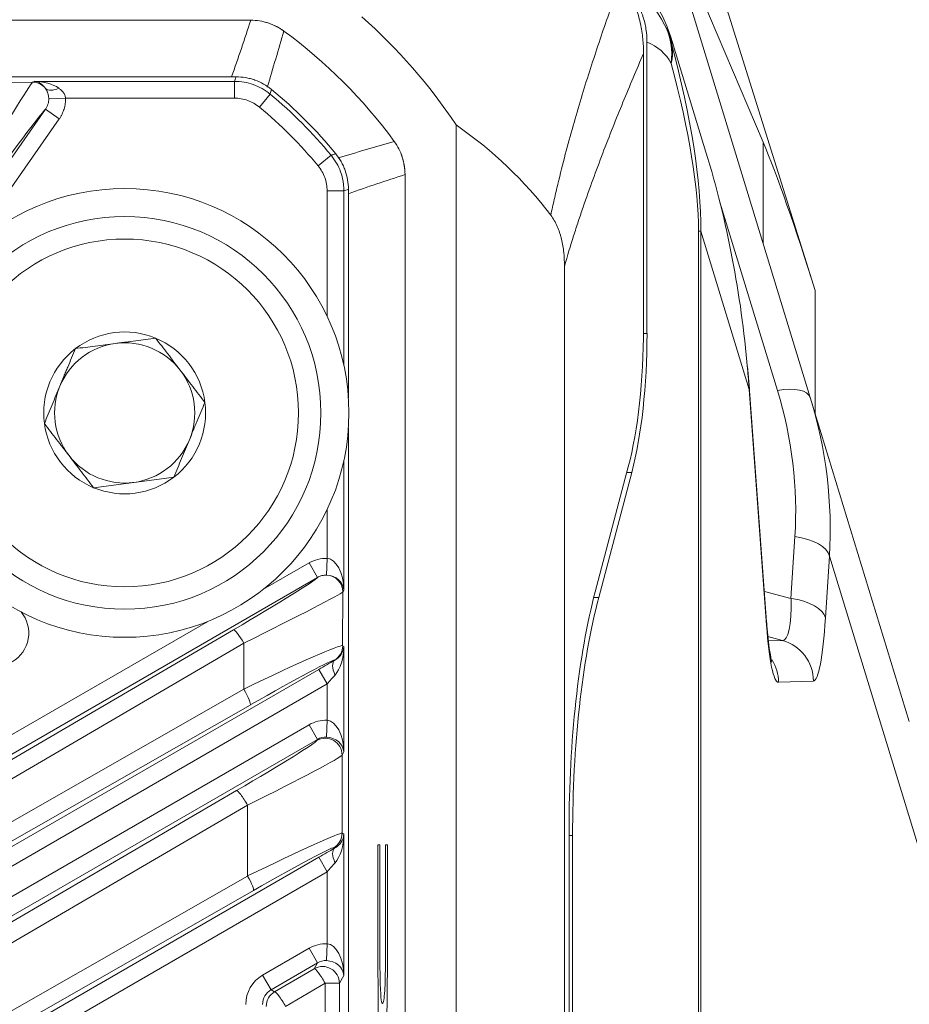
# Model space of a CAD drawing. Header units: millimetres. Extents: x 4 to 836, y 5 to 589.
# Tile 133 of 154: x 696 to 712, y 331 to 348. Entities that reach past the tile are written whole.
import ezdxf

# ---------------------------------------------------------------- set-up
doc = ezdxf.new("R2010")
doc.units = ezdxf.units.MM
doc.layers.add('1', color=7, linetype='Continuous', true_color=0xffffff)
doc.styles.add('ideas_simplex', font='simplex.shx')
doc.dimstyles.get("Standard").update_dxf_attribs({"dimtxt": 0.18, "dimasz": 0.18, "dimexe": 0.18, "dimexo": 0.0625, "dimgap": 0.09, "dimtad": 0, "dimtih": 1, "dimtoh": 1, "dimdec": 4, "dimzin": 0, "dimdsep": 46, "dimtxsty": 'Standard', "dimcen": 0.09, "dimadec": 0, "dimazin": 0, "dimtfac": 1, "dimtdec": 4, "dimtofl": 0, "dimtmove": 0, "dimatfit": 3, "dimfxl": 1, "dimtolj": 1, "dimtzin": 0, "dimarcsym": 0})

# ---------------------------------------------------------------- blocks, each defined once
blk = doc.blocks.new('_U2')
at = {"layer": '1', "color": 27, "lineweight": 13}
for p, q in [((682.177403, 314.785491), (698.340242, 370.24423)), ((698.340242, 370.24423), (700.340242, 370.24423))]:
    blk.add_line(p, q, dxfattribs=at)
at = {"layer": '1', "color": 27, "lineweight": 18}
for points in [[(685.479026, 326.114184), (685.810568, 329.142367), (686.826275, 328.846354)], [(684.275892, 321.985932), (683.94435, 318.957749), (682.928643, 319.253762)]]:
    blk.add_solid(points, dxfattribs=at)
at = {"layer": '1', "color": 87, "linetype": 'Continuous', "lineweight": 25, "char_height": 3, "attachment_point": 7, "line_spacing_factor": 1.204819, "style": 'ideas_simplex'}
for s, insert in [('\\W0.9188;M', (701.999242, 367.87923)), ('\\W0.5945;4 N°5 {\\Fgdt;x}6', (705.569242, 367.87923))]:
    blk.add_mtext(s, dxfattribs=dict(at, insert=insert))
blk = doc.blocks.new('_U7')
at = {"layer": '1', "color": 152, "lineweight": 13}
for p, q in [((695.062702, 354.711299), (597.434386, 354.711299)), ((663.288624, 267.843936), (597.434386, 267.843936))]:
    blk.add_line(p, q, dxfattribs=at)
at = {"layer": '1', "color": 27, "lineweight": 13}
blk.add_line((599.434386, 267.843936), (599.434386, 354.711299), dxfattribs=at)
at = {"layer": '1', "color": 87, "lineweight": 25}
for p, q in [((597.934386, 318.380118), (592.309386, 318.380118)), ((592.309386, 318.380118), (592.309386, 316.880118)), ((597.934386, 316.880118), (597.934386, 318.380118)), ((592.309386, 305.675118), (592.309386, 304.175118)), ((597.934386, 304.175118), (597.934386, 305.675118)), ((592.309386, 304.175118), (597.934386, 304.175118))]:
    blk.add_line(p, q, dxfattribs=at)
at = {"layer": '1', "color": 27, "lineweight": 18}
for points in [[(599.434386, 354.711299), (599.963367, 351.711301), (598.905405, 351.711297)], [(599.434386, 267.843936), (598.905405, 270.843935), (599.963367, 270.843938)]]:
    blk.add_solid(points, dxfattribs=at)
at = {"layer": '1', "color": 87, "linetype": 'Continuous', "lineweight": 25, "char_height": 3, "attachment_point": 7, "rotation": 90, "line_spacing_factor": 1.204819, "style": 'ideas_simplex'}
for s, insert in [('\\W1.2280;86,9', (590.468386, 305.622618)), ('\\W1.2097;3.42', (597.780886, 305.622618))]:
    blk.add_mtext(s, dxfattribs=dict(at, insert=insert))
blk = doc.blocks.new('_U9')
at = {"layer": '1', "color": 87, "lineweight": 25}
for p, q in [((762.156765, 342.060801), (756.531765, 342.060801)), ((756.531765, 342.060801), (756.531765, 340.560801)), ((762.156765, 340.560801), (762.156765, 342.060801)), ((756.531765, 329.355801), (756.531765, 327.855801)), ((762.156765, 327.855801), (762.156765, 329.355801)), ((756.531765, 327.855801), (762.156765, 327.855801))]:
    blk.add_line(p, q, dxfattribs=at)
at = {"layer": '1', "color": 27, "lineweight": 13}
blk.add_line((763.656765, 306.372389), (763.656765, 342.060801), dxfattribs=at)
at = {"layer": '1', "color": 152, "lineweight": 13}
for p, q in [((687.377459, 324.050058), (765.656765, 324.050058)), ((687.377459, 306.372389), (765.656765, 306.372389))]:
    blk.add_line(p, q, dxfattribs=at)
at = {"layer": '1', "color": 27, "lineweight": 18}
for points in [[(763.656765, 324.050058), (764.185746, 321.05006), (763.127784, 321.050056)], [(763.656765, 306.372389), (763.127784, 309.372387), (764.185746, 309.372391)]]:
    blk.add_solid(points, dxfattribs=at)
at = {"layer": '1', "color": 87, "linetype": 'Continuous', "lineweight": 25, "char_height": 3, "attachment_point": 7, "rotation": 90, "line_spacing_factor": 1.204819, "style": 'ideas_simplex'}
for s, insert in [('\\W1.2097;17,7', (754.690765, 329.303301)), ('\\W1.2097;.696', (762.003265, 329.303301))]:
    blk.add_mtext(s, dxfattribs=dict(at, insert=insert))

msp = doc.modelspace()

# ---------------------------------------------------------------- linework, layer by layer
at = {"layer": '1', "color": 9, "linetype": 'Continuous', "lineweight": 18}
for p, q in [((708.085, 348.619), (710.266, 341.485)), ((708.323, 348.632), (709.425, 346.038)), ((708.702, 348.667), (710.355, 343.394)), ((707.779, 347.91), (707.821, 347.771)), ((707.354, 347.821), (707.354, 342.628)), ((707.821, 347.771), (708.406, 345.859)), ((707.292, 342.725), (707.292, 347.619)), ((703.95, 262.077), (703.95, 346.345)), ((705.882, 343.825), (705.882, 264.598)), ((709.488, 337.484), (709.179, 341.686)), ((710.266, 341.485), (712.032, 335.708)), ((706.431, 338.019), (707.02, 340.247)), ((707.082, 340.151), (706.493, 337.923)), ((705.965, 333.773), (705.965, 274.65)), ((706.027, 274.746), (706.027, 333.676))]:
    msp.add_line(p, q, dxfattribs=at)
at = {"layer": '1', "color": 252, "linetype": 'Continuous', "lineweight": 18}
for p, q in [((651.789, 348.211), (700.288, 348.211)), ((703.039, 268.211), (703.039, 345.46))]:
    msp.add_line(p, q, dxfattribs=at)
at = {"layer": '1', "color": 27, "linetype": 'Continuous', "lineweight": 18}
for p, q in [((700.026, 347.202), (652.052, 347.202)), ((702.029, 341.482), (702.029, 345.198)), ((702.029, 289.483), (702.029, 340.939)), ((701.479, 338.278), (701.329, 338.538))]:
    msp.add_line(p, q, dxfattribs=at)
at = {"layer": '1', "color": 27, "linetype": 'Continuous', "lineweight": 13}
for p, q in [((695.372, 347.102), (696.396, 347.106)), ((696.396, 347.106), (696.425, 347.121)), ((696.425, 347.121), (699.997, 347.121)), ((699.997, 346.822), (699.997, 347.121)), ((696.685, 346.811), (696.983, 346.822)), ((699.997, 346.822), (696.983, 346.822)), ((700.442, 346.662), (700.632, 346.893)), ((688.001, 334.303), (696.628, 346.624)), ((696.873, 346.452), (696.628, 346.624)), ((696.873, 346.452), (695.117, 343.943)), ((701.489, 345.614), (701.721, 345.805)), ((701.649, 345.169), (701.949, 345.169)), ((701.649, 342.933), (701.649, 345.169)), ((701.949, 345.169), (701.949, 342.054)), ((701.949, 340.368), (701.949, 338.054)), ((701.649, 338.618), (701.649, 339.489)), ((701.649, 338.618), (701.639, 338.319)), ((700.505, 338.063), (701.329, 338.538)), ((701.479, 338.278), (701.329, 338.538)), ((701.479, 338.278), (690.261, 331.801)), ((701.949, 338.054), (701.929, 338.02)), ((701.929, 338.02), (701.926, 337.061)), ((690.111, 332.061), (699.532, 337.5)), ((690.318, 331.702), (699.979, 337.344)), ((700.165, 337.108), (690.503, 331.465)), ((700.163, 336.287), (700.165, 337.108)), ((701.926, 337.061), (701.949, 337.048)), ((701.949, 337.048), (701.949, 335.167)), ((689.434, 329.673), (701.499, 336.639)), ((701.499, 336.639), (701.649, 336.379)), ((701.781, 336.799), (701.777, 336.802)), ((689.257, 330.063), (700.163, 336.287)), ((701.649, 336.379), (689.583, 329.413)), ((701.649, 335.731), (701.649, 336.379)), ((700.277, 336.004), (689.372, 329.78)), ((690.344, 329.309), (701.329, 335.651)), ((701.329, 335.651), (701.479, 335.391)), ((701.649, 335.731), (701.639, 335.432)), ((701.479, 335.391), (690.494, 329.049)), ((701.467, 335.372), (701.479, 335.391)), ((701.949, 335.167), (701.917, 335.112)), ((701.917, 335.112), (701.917, 333.718)), ((690.554, 328.945), (700.034, 334.479)), ((700.231, 334.219), (690.751, 328.685)), ((700.231, 332.956), (700.231, 334.219)), ((701.917, 333.718), (701.949, 333.7)), ((701.949, 333.7), (701.949, 331.183)), ((701.781, 333.45), (701.767, 333.458)), ((691.828, 327.707), (701.499, 333.29)), ((701.499, 333.29), (701.649, 333.031)), ((691.61, 328.033), (700.231, 332.956)), ((701.649, 333.031), (691.978, 327.447)), ((701.649, 331.748), (701.649, 333.031)), ((700.334, 332.696), (691.712, 327.774)), ((701.649, 331.748), (701.639, 331.448)), ((700.499, 331.188), (701.329, 331.667)), ((701.329, 331.667), (701.479, 331.408)), ((701.479, 331.408), (700.649, 330.928)), ((701.418, 331.303), (701.479, 331.408)), ((700.713, 330.891), (701.418, 331.303)), ((700.499, 331.188), (700.649, 330.928)), ((701.615, 331.044), (700.91, 330.632)), ((701.868, 331.044), (701.615, 331.044)), ((701.615, 299.379), (701.615, 331.044)), ((701.949, 331.183), (701.868, 331.044)), ((701.868, 331.044), (701.868, 299.379)), ((700.649, 330.928), (700.713, 330.891))]:
    msp.add_line(p, q, dxfattribs=at)
at = {"layer": '1', "color": 9, "linetype": 'Continuous', "lineweight": 13}
for p, q in [((709.425, 344.237), (709.425, 346.038)), ((709.679, 341.613), (708.654, 344.967)), ((708.314, 344.449), (708.273, 344.449)), ((708.273, 263.973), (708.273, 344.449)), ((708.314, 344.449), (708.314, 263.973)), ((709.176, 341.631), (708.314, 344.449)), ((710.355, 343.394), (710.355, 341.194)), ((707.291, 342.627), (707.354, 342.628)), ((709.485, 337.429), (709.176, 341.631)), ((707.082, 340.151), (706.994, 340.15)), ((709.922, 337.903), (709.992, 339.007)), ((710.607, 338.66), (710.537, 337.556)), ((712.541, 332.335), (710.607, 338.66)), ((706.405, 337.922), (706.493, 337.923)), ((709.448, 338.029), (709.922, 337.903)), ((709.769, 337.155), (709.511, 337.224)), ((709.52, 337.147), (709.769, 337.155)), ((710.32, 336.431), (709.698, 336.41)), ((706.027, 333.676), (705.965, 333.675))]:
    msp.add_line(p, q, dxfattribs=at)
at = {"layer": '1', "color": 9, "linetype": 'Continuous', "lineweight": 18}
for radius in [4, 3.5]:
    msp.add_circle((698.039, 341.211), radius, dxfattribs=at)
at = {"layer": '1', "color": 9, "linetype": 'Continuous', "lineweight": 13}
msp.add_circle((698.039, 341.211), 3.1, dxfattribs=at)
at = {"layer": '1', "color": 9, "linetype": 'Continuous', "lineweight": 18}
for centre, radius, start, end in [((695.539, 340.711), 10.124, 33.8132, 48.3323), ((700.288, 347.211), 1, 53.8479, 74.7178), ((702.039, 345.46), 1, 0, 20.8694), ((698.039, 341.211), 1.443, 67.4773, 127.4773), ((698.039, 341.211), 1.25, 97.4773, 157.4773), ((698.039, 341.211), 1.25, 37.4773, 97.4773), ((698.039, 341.211), 1.443, 7.4773, 67.4773), ((698.039, 341.211), 1.443, 127.4773, 187.4773), ((698.039, 341.211), 1.25, 337.4773, 37.4773), ((698.039, 341.211), 1.25, 157.4773, 217.4773), ((698.039, 341.211), 1.443, 307.4773, 7.4773), ((698.039, 341.211), 1.443, 187.4773, 247.4773), ((698.039, 341.211), 1.25, 277.4773, 337.4773), ((698.039, 341.211), 1.25, 217.4773, 277.4773), ((698.039, 341.211), 1.443, 247.4773, 307.4773)]:
    msp.add_arc(centre, radius, start, end, dxfattribs=at)
at = {"layer": '1', "color": 252, "linetype": 'Continuous', "lineweight": 18}
msp.add_arc((695.539, 340.711), 9.05, 36.1507, 53.8493, dxfattribs=at)
at = {"layer": '1', "color": 27, "linetype": 'Continuous', "lineweight": 13}
for centre, radius, start, end in [((695.539, 340.711), 8.01, 39.4862, 50.5138), ((695.539, 340.711), 7.71, 39.4862, 50.5138), ((695.739, 337.285), 0.59, 300, 39.8727)]:
    msp.add_arc(centre, radius, start, end, dxfattribs=at)
at = {"layer": '1', "color": 27, "linetype": 'Continuous', "lineweight": 18}
msp.add_arc((695.539, 340.711), 8.091, 39.2516, 50.7484, dxfattribs=at)
at = {"layer": '1', "color": 9, "linetype": 'Continuous', "lineweight": 18}
for centre, major_axis, ratio, start_param, end_param in [((705.378, 347.211), (-2.492, 0.276), 0.981028, 3.541841, 4.781213), ((699.065, 340.711), (-7.96, 0), 0.896513, 3.740683, 4.051585), ((710.485, 341.596), (-1.453, 5.094), 0.073488, 5.051891, 5.750023), ((699.575, 340.541), (-0.324, 13.758), 0.700701, 4.802041, 5.092762), ((706.362, 342.713), (-0.003, -3.5), 0.265596, 0.789493, 1.574387), ((706.425, 342.616), (-0.003, -3.5), 0.265596, 0.789493, 1.574387), ((707.558, 333.793), (-0.006, -6.001), 0.265596, 3.931086, 4.715979), ((707.621, 333.696), (-0.006, -6.001), 0.265596, 3.931086, 4.715979)]:
    msp.add_ellipse(centre, major_axis=major_axis, ratio=ratio, start_param=start_param, end_param=end_param, dxfattribs=at)
at = {"layer": '1', "color": 9, "linetype": 'Continuous', "lineweight": 13}
for centre, major_axis, ratio, start_param, end_param in [((705.484, 346.866), (-1.492, -2.065), 0.947978, 2.700546, 3.432441), ((706.337, 347.439), (1.259, 0.816), 0.997604, 5.946278, 6.18657), ((706.337, 347.439), (1.323, 0.706), 0.869113, 5.732496, 6.269693), ((706.933, 346.866), (-0.595, -0.864), 0.873962, 2.716326, 3.354275), ((706.337, 347.439), (1.449, 0.387), 0.693316, 5.915823, 6.251447), ((691.793, 365.993), (-15.709, 23.718), 0.215587, 3.45261, 3.707854), ((693.242, 365.993), (-14.42, 23.229), 0.182529, 3.42757, 3.682814), ((699.575, 340.541), (-0.324, 13.758), 0.700701, 4.775197, 4.802041), ((708.431, 341.631), (0.748, 0.055), 0.536922, 6.146861, 6.283234), ((709.549, 341.266), (0.717, 0.219), 0.410432, 0, 1.264808), ((700.519, 339.935), (-9.35, 1.868), 0.859177, 3.25733, 3.574894), ((700.389, 339.589), (-10.108, 1.836), 0.86618, 3.244374, 3.561939), ((709.862, 338.66), (-0.749, 0.047), 0.477313, 3.272439, 4.567561), ((709.562, 338.762), (-0.219, 1.606), 0.17875, 3.100892, 4.124171), ((709.792, 337.556), (-0.749, 0.047), 0.477313, 3.272439, 4.567561), ((710.307, 338.762), (-0.012, 2.33), 0.11226, 3.144888, 4.168167), ((708.74, 337.429), (0.748, 0.055), 0.536922, 6.146861, 6.283191), ((709.701, 338.741), (-0.004, -2.331), 0.110886, 5.310513, 6.287217), ((709.575, 336.431), (-0.026, 0.75), 0.993398, 4.678169, 5.984931), ((708.953, 336.41), (-0.026, 0.75), 0.993398, 4.678169, 5.240444)]:
    msp.add_ellipse(centre, major_axis=major_axis, ratio=ratio, start_param=start_param, end_param=end_param, dxfattribs=at)
at = {"layer": '1', "color": 27, "linetype": 'Continuous', "lineweight": 13}
for centre, major_axis, ratio, start_param, end_param in [((695.199, 345.102), (-1.199, -2.005), 0.013847, 3.185111, 4.644557), ((696.396, 346.806), (0.139, -0.266), 0.997152, 1.762406, 2.660458), ((696.425, 346.822), (-0.561, 0.015), 0.534057, 3.828279, 4.726332), ((696.425, 346.822), (-0.068, 0.295), 0.857617, 5.12255, 6.020602), ((696.864, 347.179), (-0.243, -0.176), 0.514474, 0.086441, 1.213616), ((695.445, 344.93), (-1.201, -1.705), 0.028764, 3.27912, 4.656645), ((701.628, 338.017), (-0.301, -0.521), 0.99757, 3.631339, 4.18789), ((701.649, 338.054), (-0.015, 0.565), 0.530559, 4.6987, 6.234589), ((699.778, 337.296), (-1.702, -0.987), 0.030323, 1.671841, 3.079192), ((701.649, 338.054), (-0.293, 0.074), 0.867936, 3.425916, 4.937236), ((701.629, 338.02), (-0.26, 0.15), 0.99757, 3.666246, 5.177565), ((699.928, 337.036), (-2.003, -0.986), 0.0184, 1.680415, 3.097462), ((700.129, 337.085), (-0.151, 0.259), 0.141113, 4.718706, 6.247926), ((699.925, 336.079), (-2.002, -0.981), 0.036972, 3.158375, 4.575422), ((701.627, 337.061), (-0.15, -0.26), 0.999188, 1.047549, 2.094043), ((701.649, 337.048), (-0.267, -0.15), 0.922186, 1.549448, 2.595942), ((701.649, 337.048), (-0.014, -0.588), 0.509647, 0.536561, 1.583056), ((700.075, 335.82), (-1.702, -0.981), 0.030229, 3.159077, 4.576124), ((701.499, 336.615), (-0.6, -0.347), 0.030233, 4.205519, 4.694914), ((701.931, 336.539), (0.146, -0.262), 0.422034, 3.180098, 4.481958), ((701.649, 336.355), (-0.3, -0.347), 0.034508, 4.183058, 4.672453), ((700.127, 336.264), (0.149, -0.261), 0.141045, 0.035259, 1.578517), ((701.628, 335.131), (0.301, 0.521), 0.99757, 0.489746, 1.046143), ((701.649, 335.167), (-0.015, 0.565), 0.530559, 4.6987, 6.234589), ((701.617, 335.112), (0.26, -0.15), 0.99757, 0.524653, 2.61694), ((701.628, 335.131), (-0.151, -0.262), 0.992751, 3.631339, 4.187736), ((701.649, 335.167), (-0.293, 0.074), 0.867936, 3.425916, 4.961806), ((699.768, 334.393), (-1.7, -0.983), 0.030233, 1.710401, 3.089211), ((699.918, 334.133), (-2, -0.982), 0.027617, 1.714311, 3.093121), ((700.184, 334.219), (-0.151, 0.259), 0.135523, 4.633444, 6.247954), ((699.918, 332.735), (-2, -0.982), 0.027617, 3.162934, 4.541744), ((701.617, 333.718), (-0.15, -0.26), 0.999188, 1.047549, 2.094043), ((701.649, 333.7), (-0.267, -0.15), 0.922186, 1.549448, 2.595942), ((701.649, 333.7), (-0.014, -0.588), 0.509647, 0.536561, 1.583056), ((700.068, 332.475), (-1.7, -0.983), 0.030233, 3.159025, 4.537835), ((701.499, 333.266), (-0.6, -0.347), 0.030233, 4.205519, 4.694914), ((701.931, 333.191), (-0.146, 0.262), 0.422034, 0.038505, 1.340366), ((701.649, 333.006), (-0.3, -0.347), 0.034508, 4.183058, 4.672453), ((700.184, 332.956), (0.149, -0.261), 0.136261, 0.035235, 1.493153), ((701.628, 331.147), (0.301, 0.521), 0.99757, 0.489746, 1.046143), ((701.649, 331.183), (-0.015, 0.565), 0.530559, 4.6987, 6.234589), ((701.628, 331.147), (-0.151, -0.262), 0.992751, 3.631339, 4.187736), ((701.649, 331.183), (-0.293, 0.074), 0.867936, 3.425916, 4.961806), ((701.568, 331.044), (-0.26, 0.15), 0.99757, 3.666246, 5.758532), ((701.568, 331.044), (-0.151, 0.259), 0.135523, 4.633444, 6.247954), ((700.799, 330.668), (-0.52, 0.3), 0.999188, 5.759938, 6.806432), ((700.799, 330.668), (-0.26, 0.15), 0.997569, 5.759938, 6.806432), ((700.863, 330.632), (-0.15, -0.26), 0.999188, 4.189142, 5.235636), ((700.863, 330.632), (-0.151, 0.259), 0.135523, 4.633444, 6.247954)]:
    msp.add_ellipse(centre, major_axis=major_axis, ratio=ratio, start_param=start_param, end_param=end_param, dxfattribs=at)
at = {"layer": '1', "color": 9, "linetype": 'Continuous', "lineweight": 18}
for points, knots in [([(707.354, 347.821), (707.354, 347.899), (707.348, 347.976), (707.324, 348.128), (707.306, 348.203), (707.277, 348.295), (707.27, 348.314), (707.257, 348.35), (707.236, 348.405), (707.212, 348.457), (707.16, 348.561), (707.121, 348.627), (707.065, 348.706), (707.054, 348.722), (707.03, 348.752), (707.018, 348.768), (706.981, 348.813), (706.955, 348.842), (706.923, 348.875), (706.917, 348.881), (706.911, 348.887)], [0, 0, 0, 0, 0.195824, 0.195824, 0.391648, 0.391648, 0.440604, 0.440604, 0.48956, 0.587472, 0.587472, 0.783296, 0.783296, 0.832252, 0.832252, 0.881208, 0.881208, 0.97912, 0.97912, 1, 1, 1, 1]), ([(707.076, 348.631), (707.113, 348.552), (707.144, 348.472), (707.198, 348.308), (707.221, 348.224), (707.243, 348.118), (707.247, 348.096), (707.255, 348.053), (707.259, 348.032), (707.269, 347.967), (707.274, 347.924), (707.288, 347.793), (707.292, 347.706), (707.292, 347.619)], [0, 0, 0, 0, 0.25, 0.25, 0.5, 0.5, 0.5625, 0.5625, 0.625, 0.625, 0.75, 0.75, 1, 1, 1, 1]), ([(705.882, 343.825), (705.882, 343.907), (705.878, 343.989), (705.862, 344.151), (705.849, 344.231), (705.825, 344.329), (705.82, 344.348), (705.809, 344.387), (705.803, 344.407), (705.784, 344.464), (705.77, 344.501), (705.722, 344.608), (705.684, 344.675), (705.638, 344.735)], [0, 0, 0, 0, 0.25, 0.25, 0.5, 0.5, 0.5625, 0.5625, 0.625, 0.625, 0.75, 0.75, 1, 1, 1, 1]), ([(697.16, 342.357), (697.277, 342.372), (697.395, 342.387), (697.573, 342.411), (697.633, 342.419), (697.753, 342.434), (697.814, 342.442), (697.905, 342.454), (697.936, 342.458), (697.996, 342.466), (698.027, 342.47), (698.117, 342.482), (698.177, 342.49), (698.357, 342.514), (698.475, 342.529), (698.592, 342.545)], [0, 0, 0, 0, 0.25, 0.25, 0.375, 0.375, 0.5, 0.5, 0.5625, 0.5625, 0.625, 0.625, 0.75, 0.75, 1, 1, 1, 1]), ([(698.592, 342.545), (698.663, 342.451), (698.735, 342.357), (698.845, 342.214), (698.882, 342.166), (698.955, 342.07), (698.992, 342.022), (699.048, 341.949), (699.067, 341.924), (699.105, 341.875), (699.123, 341.851), (699.179, 341.778), (699.216, 341.73), (699.326, 341.587), (699.398, 341.493), (699.47, 341.399)], [0, 0, 0, 0, 0.25, 0.25, 0.375, 0.375, 0.5, 0.5, 0.5625, 0.5625, 0.625, 0.625, 0.75, 0.75, 1, 1, 1, 1]), ([(696.608, 341.023), (696.63, 341.078), (696.653, 341.132), (696.699, 341.243), (696.722, 341.299), (696.768, 341.41), (696.791, 341.466), (696.837, 341.578), (696.861, 341.634), (696.907, 341.747), (696.931, 341.803), (696.966, 341.888), (696.978, 341.916), (697.001, 341.973), (697.013, 342.001), (697.07, 342.14), (697.116, 342.249), (697.16, 342.357)], [0, 0, 0, 0, 0.125, 0.125, 0.25, 0.25, 0.375, 0.375, 0.5, 0.5, 0.625, 0.625, 0.6875, 0.6875, 0.75, 0.75, 1, 1, 1, 1]), ([(698.917, 340.066), (698.939, 340.12), (698.962, 340.175), (699.008, 340.285), (699.031, 340.341), (699.077, 340.452), (699.1, 340.508), (699.147, 340.62), (699.17, 340.676), (699.217, 340.789), (699.24, 340.845), (699.275, 340.931), (699.287, 340.959), (699.31, 341.015), (699.322, 341.043), (699.38, 341.182), (699.425, 341.291), (699.47, 341.399)], [0, 0, 0, 0, 0.125, 0.125, 0.25, 0.25, 0.375, 0.375, 0.5, 0.5, 0.625, 0.625, 0.6875, 0.6875, 0.75, 0.75, 1, 1, 1, 1]), ([(697.486, 339.878), (697.414, 339.971), (697.342, 340.066), (697.232, 340.208), (697.196, 340.256), (697.122, 340.352), (697.085, 340.401), (697.029, 340.474), (697.01, 340.498), (696.973, 340.547), (696.954, 340.571), (696.898, 340.644), (696.862, 340.692), (696.752, 340.835), (696.679, 340.93), (696.608, 341.023)], [0, 0, 0, 0, 0.25, 0.25, 0.375, 0.375, 0.5, 0.5, 0.5625, 0.5625, 0.625, 0.625, 0.75, 0.75, 1, 1, 1, 1]), ([(698.917, 340.066), (698.8, 340.05), (698.682, 340.035), (698.504, 340.012), (698.444, 340.004), (698.324, 339.988), (698.263, 339.98), (698.172, 339.968), (698.142, 339.964), (698.081, 339.956), (698.05, 339.952), (697.96, 339.94), (697.9, 339.932), (697.721, 339.909), (697.603, 339.893), (697.486, 339.878)], [0, 0, 0, 0, 0.25, 0.25, 0.375, 0.375, 0.5, 0.5, 0.5625, 0.5625, 0.625, 0.625, 0.75, 0.75, 1, 1, 1, 1]), ([(709.582, 336.765), (709.582, 336.765), (709.577, 336.783), (709.559, 336.863), (709.534, 337.018), (709.509, 337.232), (709.494, 337.401), (709.488, 337.484)], [0, 0, 0, 0, 0.130338, 0.31205, 0.532988, 0.786438, 1, 1, 1, 1])]:
    msp.add_open_spline(points, degree=3, knots=knots, dxfattribs=at)
at = {"layer": '1', "color": 9, "linetype": 'Continuous', "lineweight": 13}
for points, knots in [([(705.638, 344.735), (705.659, 344.83), (705.679, 344.924), (705.721, 345.11), (705.743, 345.201), (705.808, 345.472), (705.852, 345.648), (705.943, 345.993), (705.989, 346.162), (706.084, 346.494), (706.131, 346.657), (706.229, 346.979), (706.278, 347.137), (706.378, 347.45), (706.428, 347.604), (706.581, 348.062), (706.685, 348.36), (706.79, 348.653)], [0, 0, 0, 0, 0.0625, 0.0625, 0.125, 0.125, 0.25, 0.25, 0.375, 0.375, 0.5, 0.5, 0.625, 0.625, 0.75, 0.75, 1, 1, 1, 1]), ([(707.292, 347.619), (707.169, 347.333), (707.047, 347.043), (706.865, 346.6), (706.804, 346.451), (706.684, 346.148), (706.624, 345.995), (706.506, 345.685), (706.447, 345.528), (706.33, 345.207), (706.272, 345.044), (706.186, 344.794), (706.158, 344.71), (706.101, 344.54), (706.073, 344.453), (705.99, 344.191), (705.935, 344.011), (705.882, 343.825)], [0, 0, 0, 0, 0.25, 0.25, 0.375, 0.375, 0.5, 0.5, 0.625, 0.625, 0.75, 0.75, 0.8125, 0.8125, 0.875, 0.875, 1, 1, 1, 1])]:
    msp.add_open_spline(points, degree=3, knots=knots, dxfattribs=at)
at = {"layer": '1', "color": 252, "linetype": 'Continuous', "lineweight": 13}
for points in [[(699.946, 347.202), (700.064, 347.538), (700.178, 347.875), (700.288, 348.211)], [(700.877, 348.019), (700.782, 347.687), (700.684, 347.354), (700.583, 347.019)], [(701.847, 345.756), (702.181, 345.857), (702.514, 345.955), (702.846, 346.05)], [(703.039, 345.46), (702.702, 345.351), (702.366, 345.237), (702.029, 345.119)]]:
    msp.add_open_spline(points, degree=3, dxfattribs=at)
at = {"layer": '1', "color": 252, "linetype": 'Continuous', "lineweight": 18}
for points in [[(700.288, 348.211), (700.341, 348.211), (700.445, 348.203), (700.547, 348.178), (700.648, 348.145), (700.745, 348.105), (700.835, 348.05), (700.877, 348.019)], [(702.846, 346.05), (702.877, 346.007), (702.932, 345.918), (702.973, 345.821), (703.006, 345.72), (703.03, 345.618), (703.039, 345.513), (703.039, 345.46)]]:
    msp.add_open_spline(points, degree=3, knots=[0, 0, 0, 0, 0.25, 0.5, 0.5, 0.75, 1, 1, 1, 1], dxfattribs=at)
at = {"layer": '1', "color": 9, "linetype": 'Continuous', "lineweight": 18}
for points, degree in [([(707.668, 348.13), (707.732, 348.015), (707.783, 347.895), (707.821, 347.771)], 3), ([(709.179, 341.686), (709.146, 342.041)], 1)]:
    msp.add_open_spline(points, degree=degree, dxfattribs=at)
at = {"layer": '1', "color": 9, "linetype": 'Continuous', "lineweight": 13}
msp.add_open_spline([(707.821, 347.771), (707.818, 347.781), (707.809, 347.788), (707.794, 347.794)], degree=3, dxfattribs=at)
at = {"layer": '1', "color": 27, "linetype": 'Continuous', "lineweight": 13}
for points, knots in [([(699.997, 347.121), (700.001, 347.133), (700.005, 347.145), (700.015, 347.172), (700.02, 347.187), (700.026, 347.202)], [0, 0, 0, 0, 0.439135, 0.439135, 1, 1, 1, 1]), ([(696.864, 347), (696.879, 346.99), (696.893, 346.979), (696.919, 346.955), (696.931, 346.941), (696.953, 346.911), (696.963, 346.895), (696.974, 346.869), (696.977, 346.86), (696.981, 346.841), (696.983, 346.831), (696.983, 346.822)], [0, 0, 0, 0, 0.25, 0.25, 0.5, 0.5, 0.75, 0.75, 0.875, 0.875, 1, 1, 1, 1]), ([(699.997, 347.121), (700.055, 347.121), (700.169, 347.111), (700.279, 347.082), (700.388, 347.043), (700.44, 347.019), (700.515, 346.977), (700.539, 346.962), (700.587, 346.929), (700.61, 346.912), (700.632, 346.893)], [0, 0, 0, 0, 0.25, 0.5, 0.5, 0.75, 0.75, 0.875, 0.875, 1, 1, 1, 1]), ([(696.685, 346.811), (696.685, 346.82), (696.684, 346.83), (696.682, 346.848), (696.681, 346.857), (696.678, 346.874), (696.676, 346.883), (696.672, 346.899), (696.67, 346.907), (696.665, 346.922), (696.662, 346.93), (696.656, 346.944), (696.653, 346.95), (696.644, 346.97), (696.637, 346.982), (696.63, 346.993)], [0, 0, 0, 0, 0.125, 0.125, 0.25, 0.25, 0.375, 0.375, 0.5, 0.5, 0.625, 0.625, 0.75, 0.75, 1, 1, 1, 1]), ([(696.983, 346.822), (696.985, 346.789), (696.983, 346.756), (696.977, 346.708), (696.974, 346.692), (696.967, 346.66), (696.963, 346.644), (696.949, 346.597), (696.937, 346.566), (696.916, 346.522), (696.908, 346.507), (696.892, 346.479), (696.883, 346.465), (696.873, 346.452)], [0, 0, 0, 0, 0.25, 0.25, 0.375, 0.375, 0.5, 0.5, 0.75, 0.75, 0.875, 0.875, 1, 1, 1, 1]), ([(700.442, 346.662), (700.41, 346.688), (700.344, 346.733), (700.271, 346.767), (700.195, 346.794), (700.117, 346.815), (700.037, 346.822), (699.997, 346.822)], [0, 0, 0, 0, 0.25, 0.5, 0.5, 0.75, 1, 1, 1, 1]), ([(700.658, 346.977), (700.65, 346.953), (700.643, 346.929), (700.635, 346.901), (700.633, 346.897), (700.632, 346.893)], [0, 0, 0, 0, 0.86501, 0.86501, 1, 1, 1, 1]), ([(696.628, 346.624), (696.637, 346.637), (696.646, 346.651), (696.661, 346.681), (696.667, 346.697), (696.674, 346.72), (696.676, 346.729), (696.68, 346.745), (696.681, 346.753), (696.685, 346.777), (696.686, 346.794), (696.685, 346.811)], [0, 0, 0, 0, 0.25, 0.25, 0.5, 0.5, 0.625, 0.625, 0.75, 0.75, 1, 1, 1, 1]), ([(701.721, 345.805), (701.741, 345.811), (701.762, 345.817), (701.789, 345.826), (701.797, 345.828), (701.804, 345.83)], [0, 0, 0, 0, 0.739697, 0.739697, 1, 1, 1, 1]), ([(701.721, 345.805), (701.757, 345.76), (701.822, 345.666), (701.87, 345.562), (701.909, 345.453), (701.924, 345.398), (701.939, 345.313), (701.942, 345.285), (701.947, 345.227), (701.949, 345.198), (701.949, 345.169)], [0, 0, 0, 0, 0.25, 0.5, 0.5, 0.75, 0.75, 0.875, 0.875, 1, 1, 1, 1]), ([(701.649, 345.169), (701.649, 345.21), (701.642, 345.29), (701.622, 345.367), (701.594, 345.444), (701.56, 345.517), (701.515, 345.583), (701.489, 345.614)], [0, 0, 0, 0, 0.25, 0.5, 0.5, 0.75, 1, 1, 1, 1]), ([(702.029, 345.198), (702.014, 345.193), (701.999, 345.187), (701.972, 345.178), (701.961, 345.174), (701.949, 345.169)], [0, 0, 0, 0, 0.560865, 0.560865, 1, 1, 1, 1])]:
    msp.add_open_spline(points, degree=3, knots=knots, dxfattribs=at)
at = {"layer": '1', "color": 27, "linetype": 'Continuous', "lineweight": 18}
for points, knots in [([(700.026, 347.202), (700.083, 347.202), (700.14, 347.197), (700.224, 347.183), (700.252, 347.177), (700.307, 347.162), (700.334, 347.154), (700.416, 347.125), (700.519, 347.077), (700.613, 347.013), (700.658, 346.977)], [0, 0, 0, 0, 0.25, 0.25, 0.375, 0.375, 0.5, 0.5, 0.75, 1, 1, 1, 1]), ([(701.804, 345.83), (701.84, 345.786), (701.872, 345.739), (701.914, 345.665), (701.927, 345.639), (701.951, 345.587), (701.962, 345.561), (701.991, 345.479), (702.02, 345.369), (702.029, 345.256), (702.029, 345.198)], [0, 0, 0, 0, 0.25, 0.25, 0.375, 0.375, 0.5, 0.5, 0.75, 1, 1, 1, 1]), ([(701.639, 338.319), (701.611, 338.32), (701.583, 338.317), (701.529, 338.303), (701.503, 338.292), (701.479, 338.278)], [0, 0, 0, 0, 0.5, 0.5, 1, 1, 1, 1])]:
    msp.add_open_spline(points, degree=3, knots=knots, dxfattribs=at)
at = {"layer": '1', "color": 27, "linetype": 'Continuous', "lineweight": 13}
msp.add_open_spline([(701.479, 338.278), (701.479, 338.278), (701.479, 338.278), (701.479, 338.278)], degree=3, dxfattribs=at)
at = {"layer": '1', "color": 27, "linetype": 'Continuous', "lineweight": 18}
msp.add_open_spline([(701.646, 338.319), (701.644, 338.319), (701.642, 338.319), (701.639, 338.319)], degree=3, dxfattribs=at)
at = {"layer": '1', "color": 7, "linetype": 'Continuous', "lineweight": 13}
msp.add_open_spline([(702.568, 333.511), (702.561, 333.511), (702.555, 333.511), (702.555, 333.511), (702.555, 333.511), (702.555, 331.858), (702.555, 331.858), (702.555, 331.08), (702.56, 330.523), (702.572, 330.197)], degree=3, knots=[0, 0, 0, 0, 0.171801, 0.171801, 0.171801, 0.5859, 0.5859, 0.5859, 1, 1, 1, 1], dxfattribs=at)
at = {"layer": '1', "color": 7, "linetype": 'Continuous', "lineweight": 18}
for points, knots in [([(702.595, 331.147), (702.59, 331.359), (702.589, 331.608), (702.589, 331.974), (702.589, 331.974), (702.589, 333.511), (702.589, 333.511), (702.589, 333.511), (702.577, 333.511), (702.568, 333.511)], [0, 0, 0, 0, 0.386829, 0.386829, 0.386829, 0.773658, 0.773658, 0.773658, 1, 1, 1, 1]), ([(702.691, 333.511), (702.691, 333.511), (702.691, 333.368), (702.691, 332.89), (702.691, 332.27), (702.691, 332.012), (702.691, 332.012), (702.691, 331.665), (702.69, 331.222), (702.682, 330.98), (702.677, 330.917)], [0, 0, 0, 0, 0.1176, 0.2016, 0.3556, 0.5, 0.5, 0.5, 0.8064, 1, 1, 1, 1]), ([(702.725, 333.511), (702.725, 333.511), (702.722, 333.511), (702.716, 333.511), (702.709, 333.511), (702.697, 333.511), (702.691, 333.511), (702.691, 333.511)], [0, 0, 0, 0, 0.260991, 0.333844, 0.412302, 0.686903, 1, 1, 1, 1]), ([(702.72, 330.763), (702.724, 331.119), (702.725, 331.215), (702.725, 331.81), (702.725, 331.81), (702.725, 332.146), (702.725, 332.683), (702.725, 332.962), (702.725, 333.182), (702.725, 333.415), (702.725, 333.511), (702.725, 333.511)], [0, 0, 0, 0, 0.5, 0.5, 0.5, 0.6936, 0.7552, 0.814, 0.8588, 0.9008, 1, 1, 1, 1]), ([(702.677, 330.917), (702.668, 330.763), (702.653, 330.686), (702.636, 330.686), (702.612, 330.686), (702.602, 330.821), (702.595, 331.147)], [0, 0, 0, 0, 0.5, 0.5, 0.5, 1, 1, 1, 1]), ([(702.572, 330.197), (702.587, 329.755), (702.61, 329.534), (702.639, 329.534), (702.657, 329.534), (702.678, 329.64), (702.699, 329.96), (702.712, 330.287), (702.717, 330.581), (702.72, 330.763)], [0, 0, 0, 0, 0.5, 0.5, 0.5, 0.7052, 0.792, 0.8844, 1, 1, 1, 1])]:
    msp.add_open_spline(points, degree=3, knots=knots, dxfattribs=at)

# ---------------------------------------------------------------- dimensions: what is measured, and where the dimension line sits
at = {"layer": '1', "color": 87, "linetype": 'Continuous', "lineweight": 25}
dim = msp.add_diameter_dim_2p(p1=(684.276, 321.986), p2=(685.479, 326.114), text='\\C87;M\\C87;4 N', dimstyle='Standard', override={"dimtxt": 3, "dimasz": 3, "dimexe": 2, "dimexo": 2.5, "dimgap": 1.5, "dimtih": 1, "dimtoh": 1, "dimdec": 2, "dimlfac": 1, "dimzin": 8, "dimdsep": 44, "dimlunit": 2, "dimpost": '', "dimtxsty": 'ideas_simplex', "dimsah": 1, "dimse1": 0, "dimse2": 0, "dimsd1": 0, "dimsd2": 0, "dimclrd": 27, "dimclre": 152, "dimclrt": 87, "dimtol": 0, "dimtm": -0.1, "dimtfac": 0.5, "dimtdec": 2, "dimtofl": 1, "dimtmove": 0, "dimatfit": 2, "dimtzin": 8, "dimlwd": 13, "dimlwe": 13}, dxfattribs=at)
dim.commit()
dim.dimension.update_dxf_attribs({"geometry": '_U2', "text_midpoint": (715.52, 370.244), "dimtype": 163})
for base, p1, p2, text, picture, middle in [((599.434, 267.844), (701.22, 354.711), (665.789, 267.844), '<>\\P[\\C87;{\\H1.00x;\\Fsimplex.shx;3.42\\Fsimplex.shx;}\\C87; ]', '_U7', (599.434, 311.278)), ((763.657, 306.372), (684.877, 324.05), (684.877, 306.372), '<>\\P[\\C87;{\\H1.00x;\\Fsimplex.shx;.696\\Fsimplex.shx;}\\C87; ]', '_U9', (763.657, 348.621))]:
    dim = msp.add_linear_dim(base=base, p1=p1, p2=p2, angle=90, text=text, dimstyle='Standard', override={"dimtxt": 3, "dimasz": 3, "dimexe": 2, "dimexo": 2.5, "dimgap": 1.5, "dimtad": 1, "dimtih": 0, "dimtoh": 0, "dimdec": 1, "dimlfac": 1, "dimzin": 8, "dimdsep": 44, "dimlunit": 2, "dimtxsty": 'ideas_simplex', "dimsah": 1, "dimse1": 0, "dimse2": 0, "dimsd1": 0, "dimsd2": 0, "dimclrd": 27, "dimclre": 152, "dimclrt": 87, "dimtol": 0, "dimtm": -0.1, "dimtfac": 0.5, "dimtdec": 2, "dimtofl": 1, "dimtmove": 0, "dimtzin": 8, "dimlwd": 13, "dimlwe": 13}, dxfattribs=at)
    dim.commit()
    dim.dimension.update_dxf_attribs({"geometry": picture, "text_midpoint": middle, "dimtype": 160})

doc.saveas('drawing.dxf')
